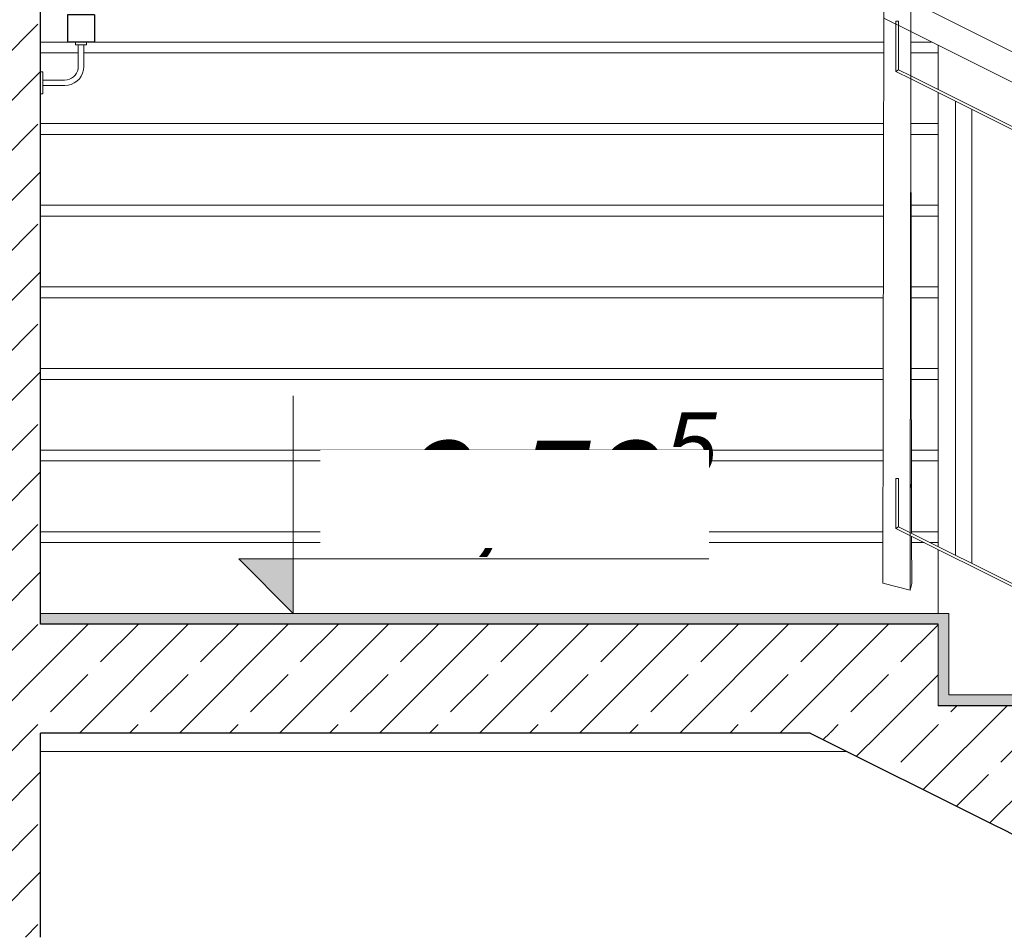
# Model space of a CAD drawing. Header units: centimetres. Extents: x -1103 to 10505, y -997 to 1780.
# Tile 21 of 102: x 1773 to 1954, y 1 to 169. Entities that reach past the tile are written whole.
import ezdxf

# ---------------------------------------------------------------- set-up
doc = ezdxf.new("R2010")
doc.units = ezdxf.units.CM
doc.header["$LTSCALE"] = 0.1
doc.header["$MEASUREMENT"] = 0
doc.linetypes.add('Wipeout_Contour', pattern=[1000, 0, -1000])
for name, color, linetype in [('2_barierki.K_IR', 7, 'Continuous'), ('2_schody.K_IR', 7, 'Continuous'), ('2_stropy.ISTN', 7, 'Continuous'), ('2_ściany podporowe.K_IR', 7, 'Continuous'), ('5_wymiary.K_IR', 7, 'Continuous')]:
    doc.layers.add(name, color=color, linetype=linetype)
doc.styles.add('GENERATED_STYLE_3', font='txt')
pattern_1 = [(45, (0, 0), (-9.19239, 9.19239), []), (45, (-4.596, 4.596), (-9.19239, 9.19239), [9.75, -3.25])]

# ---------------------------------------------------------------- blocks, each defined once
blk = doc.blocks.new('ElemPrzekroju_74_1')
at = {"layer": '2_stropy.ISTN', "linetype": 'Continuous', "lineweight": 0, "true_color": 0x000000}
blk.add_hatch(color=18, dxfattribs=at).paths.add_polyline_path([(1941.85, 59.5), (1776.85, 59.5), (1776.85, 57.5), (1941.85, 57.5)])
at = {"layer": '2_stropy.ISTN', "color": 7, "linetype": 'Continuous', "lineweight": 15}
blk.add_line((1941.85, 59.5), (1776.85, 59.5), dxfattribs=at)
at = {"color": 254, "linetype": 'Wipeout_Contour', "lineweight": 0, "ltscale": 7439.948055}
blk.add_wipeout([(1776.85, 57.5), (1776.85, 37.5), (1941.85, 37.5), (1941.85, 57.5)], dxfattribs=at).dxf.layer = '2_stropy.ISTN'
at = {"layer": '2_stropy.ISTN', "linetype": 'Continuous', "lineweight": 0, "true_color": 0x000000}
h = blk.add_hatch(dxfattribs=at)
h.set_pattern_fill('Beton_zbrojony_0001', color=18, style=0, pattern_type=2)
h.set_pattern_definition(pattern_1)
h.paths.add_polyline_path([(1776.85, 57.5), (1776.85, 37.5), (1941.85, 37.5), (1941.85, 57.5)])
at = {"layer": '2_stropy.ISTN', "color": 7, "linetype": 'Continuous', "lineweight": 30}
for p, q in [((1941.85, 57.5), (1776.85, 57.5)), ((1918.32, 37.5), (1776.85, 37.5))]:
    blk.add_line(p, q, dxfattribs=at)
at = {"layer": '2_stropy.ISTN', "color": 7, "linetype": 'Continuous', "lineweight": 0}
blk.add_line((1941.85, 42.52), (1941.85, 42.5), dxfattribs=at)
blk = doc.blocks.new('ElemPrzekroju_92_1')
at = {"layer": '2_schody.K_IR', "linetype": 'Continuous', "lineweight": 0, "true_color": 0x000000}
blk.add_hatch(color=18, dxfattribs=at).paths.add_polyline_path([(1973.85, 42.52), (1973.85, 44.52), (1941.85, 44.52), (1941.85, 42.52)])
at = {"layer": '2_schody.K_IR', "color": 7, "linetype": 'Continuous', "lineweight": 15}
for p, q in [((1941.85, 44.52), (1941.85, 42.52)), ((1973.85, 44.52), (1943.85, 44.52)), ((1973.85, 44.52), (1973.85, 42.52)), ((1971.85, 42.52), (1941.85, 42.52))]:
    blk.add_line(p, q, dxfattribs=at)
blk = doc.blocks.new('ElemPrzekroju_93_1')
at = {"color": 254, "linetype": 'Wipeout_Contour', "lineweight": 0, "ltscale": 57447.285985}
blk.add_wipeout([(1941.85, 37.5), (1918.32, 37.5), (1952.08, 20.64), (1953.85, 19.75), (1955.63, 18.87), (1962.08, 15.64), (1963.85, 14.76), (1965.63, 13.87), (1972.08, 10.65), (1973.85, 9.76), (1975.63, 8.88), (1982.08, 5.65), (1983.85, 4.77), (1985.63, 3.88), (1992.08, 0.66), (1993.85, -0.23), (1995.63, -1.11), (2002.08, -4.34), (2003.85, -5.22), (2005.18, -5.89), (2006.85, -6.72), (2006.85, -22.44), (2031.85, -22.44), (2031.85, 12.55), (2001.85, 12.55), (2001.85, 27.53), (1971.85, 27.53), (1971.85, 42.5), (1941.85, 42.5)], dxfattribs=at).dxf.layer = '2_schody.K_IR'
at = {"layer": '2_schody.K_IR', "linetype": 'Continuous', "lineweight": 0, "true_color": 0x000000}
h = blk.add_hatch(dxfattribs=at)
h.set_pattern_fill('Beton_zbrojony_0001', color=18, style=0, pattern_type=2)
h.set_pattern_definition(pattern_1)
h.paths.add_polyline_path([(1941.85, 37.5), (1918.32, 37.5), (1952.08, 20.64), (1953.85, 19.75), (1955.63, 18.87), (1962.08, 15.64), (1963.85, 14.76), (1965.63, 13.87), (1972.08, 10.65), (1973.85, 9.76), (1975.63, 8.88), (1982.08, 5.65), (1983.85, 4.77), (1985.63, 3.88), (1992.08, 0.66), (1993.85, -0.23), (1995.63, -1.11), (2002.08, -4.34), (2003.85, -5.22), (2005.18, -5.89), (2006.85, -6.72), (2006.85, -22.44), (2031.85, -22.44), (2031.85, 12.55), (2001.85, 12.55), (2001.85, 27.53), (1971.85, 27.53), (1971.85, 42.5), (1941.85, 42.5)])
at = {"layer": '2_schody.K_IR', "color": 7, "linetype": 'Continuous', "lineweight": 30}
for p, q in [((1971.85, 42.5), (1941.85, 42.5)), ((2001.85, 27.53), (1971.85, 27.53)), ((2031.85, 12.55), (2001.85, 12.55)), ((2031.85, 12.55), (2031.85, -0.44)), ((2031.85, -0.44), (2031.85, -22.44)), ((2006.85, -6.72), (2006.85, -22.44))]:
    blk.add_line(p, q, dxfattribs=at)
at = {"layer": '2_schody.K_IR', "color": 7, "linetype": 'Continuous', "lineweight": 30, "flags": 128}
for points in [[(1971.85, 42.5), (1971.85, 29.53), (1971.85, 27.53)], [(1918.32, 37.5), (1952.08, 20.64), (1953.85, 19.75), (1955.63, 18.87), (1962.08, 15.64), (1963.85, 14.76), (1965.63, 13.87), (1972.08, 10.65), (1973.85, 9.76), (1975.63, 8.88), (1982.08, 5.65), (1983.85, 4.77), (1985.63, 3.88), (1992.08, 0.66), (1993.4, 0)], [(2001.85, 27.53), (2001.85, 14.54), (2001.85, 12.55)], [(1993.4, 0), (1993.85, -0.23), (1995.63, -1.11), (2002.08, -4.34), (2003.85, -5.22), (2005.18, -5.89), (2006.85, -6.72)]]:
    blk.add_lwpolyline(points, dxfattribs=at)
blk = doc.blocks.new('ElemPrzekroju_110_1')
at = {"color": 254, "linetype": 'Wipeout_Contour', "lineweight": 0, "ltscale": 7111.46561}
blk.add_wipeout([(1776.85, 337.5), (1746.85, 337.5), (1746.85, 0), (1776.85, 0)], dxfattribs=at).dxf.layer = '2_ściany podporowe.K_IR'
at = {"layer": '2_ściany podporowe.K_IR', "linetype": 'Continuous', "lineweight": 0, "true_color": 0x000000}
h = blk.add_hatch(dxfattribs=at)
h.set_pattern_fill('Beton_zbrojony_0001', color=18, style=0, pattern_type=2)
h.set_pattern_definition(pattern_1)
h.paths.add_polyline_path([(1776.85, 337.5), (1746.85, 337.5), (1746.85, 0), (1776.85, 0)])
at = {"layer": '2_ściany podporowe.K_IR', "color": 7, "linetype": 'Continuous', "lineweight": 30}
for p, q in [((1776.85, 337.5), (1776.85, 59.5)), ((1746.85, 322.5), (1746.85, 0)), ((1776.85, 59.5), (1776.85, 57.5)), ((1776.85, 37.5), (1776.85, 0))]:
    blk.add_line(p, q, dxfattribs=at)
blk = doc.blocks.new('ElemPrzekroju_179_1')
at = {"layer": '2_schody.K_IR', "color": 7, "linetype": 'Continuous', "lineweight": 15}
for p, q in [((1931.72, 74.5), (1776.85, 74.5)), ((1941.85, 74.5), (1936.99, 74.5)), ((1941.85, 72.5), (1941.85, 74.5))]:
    blk.add_line(p, q, dxfattribs=at)
blk = doc.blocks.new('ElemPrzekroju_180_1')
at = {"layer": '2_schody.K_IR', "color": 7, "linetype": 'Continuous', "lineweight": 15}
for p, q in [((1931.74, 89.5), (1776.85, 89.5)), ((1941.85, 89.5), (1936.97, 89.5)), ((1941.85, 87.5), (1941.85, 89.5))]:
    blk.add_line(p, q, dxfattribs=at)
blk = doc.blocks.new('ElemPrzekroju_181_1')
at = {"layer": '2_schody.K_IR', "color": 7, "linetype": 'Continuous', "lineweight": 15}
for p, q in [((1931.76, 104.5), (1776.85, 104.5)), ((1941.85, 104.5), (1936.94, 104.5)), ((1941.85, 102.5), (1941.85, 104.5))]:
    blk.add_line(p, q, dxfattribs=at)
blk = doc.blocks.new('ElemPrzekroju_182_1')
at = {"layer": '2_schody.K_IR', "color": 7, "linetype": 'Continuous', "lineweight": 15}
for p, q in [((1931.78, 119.5), (1776.85, 119.5)), ((1941.85, 119.5), (1936.92, 119.5)), ((1941.85, 117.5), (1941.85, 119.5))]:
    blk.add_line(p, q, dxfattribs=at)
blk = doc.blocks.new('ElemPrzekroju_183_1')
at = {"layer": '2_schody.K_IR', "color": 7, "linetype": 'Continuous', "lineweight": 15}
for p, q in [((1931.8, 134.5), (1776.85, 134.5)), ((1941.85, 134.5), (1936.9, 134.5)), ((1941.85, 132.5), (1941.85, 134.5))]:
    blk.add_line(p, q, dxfattribs=at)
blk = doc.blocks.new('ElemPrzekroju_184_1')
at = {"layer": '2_schody.K_IR', "color": 7, "linetype": 'Continuous', "lineweight": 15}
for p, q in [((1931.82, 149.5), (1776.85, 149.5)), ((1941.85, 149.5), (1936.88, 149.5)), ((1941.85, 147.5), (1941.85, 149.5))]:
    blk.add_line(p, q, dxfattribs=at)
blk = doc.blocks.new('ElemPrzekroju_185_1')
at = {"layer": '2_schody.K_IR', "color": 7, "linetype": 'Continuous', "lineweight": 15}
for p, q in [((1781.85, 164.5), (1776.85, 164.5)), ((1931.84, 164.5), (1786.85, 164.5)), ((1940.67, 164.5), (1936.86, 164.5)), ((1941.85, 162.5), (1941.85, 163.91))]:
    blk.add_line(p, q, dxfattribs=at)
blk = doc.blocks.new('ElemPrzekroju_189_1')
at = {"layer": '2_schody.K_IR', "color": 7, "linetype": 'Continuous', "lineweight": 15}
blk.add_line((1776.85, 34.14), (1925.05, 34.14), dxfattribs=at)
blk = doc.blocks.new('ElemPrzekroju_208_1')
at = {"layer": '2_schody.K_IR', "linetype": 'Continuous', "lineweight": 0, "true_color": 0x000000}
blk.add_hatch(color=18, dxfattribs=at).paths.add_polyline_path([(1943.85, 59.5), (1941.85, 59.5), (1941.85, 44.52), (1943.85, 44.52)])
at = {"layer": '2_schody.K_IR', "color": 7, "linetype": 'Continuous', "lineweight": 15}
for p, q in [((1943.85, 59.5), (1941.85, 59.5)), ((1943.85, 59.5), (1943.85, 44.52)), ((1941.85, 57.5), (1941.85, 44.52))]:
    blk.add_line(p, q, dxfattribs=at)
blk = doc.blocks.new('ElemPrzekroju_231_1')
at = {"layer": '2_schody.K_IR', "color": 7, "linetype": 'Continuous', "lineweight": 15}
for p, q in [((1776.85, 72.5), (1931.72, 72.5)), ((1936.99, 72.5), (1939.29, 72.5)), ((1940.41, 72.5), (1941.85, 72.5)), ((1941.85, 71.78), (1941.85, 72.5)), ((1941.85, 59.5), (1941.85, 71.22))]:
    blk.add_line(p, q, dxfattribs=at)
blk = doc.blocks.new('ElemPrzekroju_232_1')
at = {"layer": '2_schody.K_IR', "color": 7, "linetype": 'Continuous', "lineweight": 15}
for p, q in [((1776.85, 87.5), (1931.74, 87.5)), ((1936.97, 87.5), (1941.85, 87.5)), ((1941.85, 74.5), (1941.85, 87.5))]:
    blk.add_line(p, q, dxfattribs=at)
blk = doc.blocks.new('ElemPrzekroju_233_1')
at = {"layer": '2_schody.K_IR', "color": 7, "linetype": 'Continuous', "lineweight": 15}
for p, q in [((1776.85, 102.5), (1931.76, 102.5)), ((1936.95, 102.5), (1941.85, 102.5)), ((1941.85, 89.5), (1941.85, 102.5))]:
    blk.add_line(p, q, dxfattribs=at)
blk = doc.blocks.new('ElemPrzekroju_234_1')
at = {"layer": '2_schody.K_IR', "color": 7, "linetype": 'Continuous', "lineweight": 15}
for p, q in [((1776.85, 117.5), (1931.78, 117.5)), ((1936.93, 117.5), (1941.85, 117.5)), ((1941.85, 104.5), (1941.85, 117.5))]:
    blk.add_line(p, q, dxfattribs=at)
blk = doc.blocks.new('ElemPrzekroju_235_1')
at = {"layer": '2_schody.K_IR', "color": 7, "linetype": 'Continuous', "lineweight": 15}
for p, q in [((1776.85, 132.5), (1931.8, 132.5)), ((1936.91, 132.5), (1941.85, 132.5)), ((1941.85, 119.5), (1941.85, 132.5))]:
    blk.add_line(p, q, dxfattribs=at)
blk = doc.blocks.new('ElemPrzekroju_236_1')
at = {"layer": '2_schody.K_IR', "color": 7, "linetype": 'Continuous', "lineweight": 15}
for p, q in [((1776.85, 147.5), (1931.82, 147.5)), ((1936.89, 147.5), (1941.85, 147.5)), ((1941.85, 134.5), (1941.85, 147.5))]:
    blk.add_line(p, q, dxfattribs=at)
blk = doc.blocks.new('ElemPrzekroju_237_1')
at = {"layer": '2_schody.K_IR', "color": 7, "linetype": 'Continuous', "lineweight": 15}
for p, q in [((1776.85, 162.5), (1783.85, 162.5)), ((1784.85, 162.5), (1931.84, 162.5)), ((1936.86, 162.5), (1941.85, 162.5)), ((1941.85, 155.78), (1941.85, 162.5)), ((1941.85, 149.5), (1941.85, 155.22))]:
    blk.add_line(p, q, dxfattribs=at)
blk = doc.blocks.new('ElemPrzekroju_264_1')
at = {"layer": '2_barierki.K_IR', "color": 7, "linetype": 'Continuous', "lineweight": 0}
for p, q in [((2031.85, 124.55), (1936.85, 172)), ((1936.85, 166.41), (1931.85, 168.91)), ((2021.85, 123.95), (1936.85, 166.41)), ((2026.85, 121.46), (2021.85, 123.95)), ((2030.67, 119.55), (2031.85, 124.55)), ((2029.35, 120.2), (2026.85, 121.46)), ((2030.67, 119.55), (2029.35, 120.2))]:
    blk.add_line(p, q, dxfattribs=at)
blk = doc.blocks.new('ElemPrzekroju_265_1')
at = {"layer": '2_barierki.K_IR', "color": 7, "linetype": 'Continuous', "lineweight": 0}
for p, q in [((2021.85, 31.26), (1934.1, 75.09)), ((2021.85, 31.82), (1934.6, 75.4)), ((2026.85, 29.32), (2021.85, 31.82)), ((2026.85, 28.77), (2021.85, 31.26)), ((2029.35, 28.07), (2026.85, 29.32)), ((2029.35, 27.51), (2026.85, 28.77)), ((2031.96, 26.77), (2029.35, 28.07)), ((2031.74, 26.32), (2029.35, 27.51)), ((2031.74, 26.32), (2031.96, 26.77))]:
    blk.add_line(p, q, dxfattribs=at)
blk = doc.blocks.new('ElemPrzekroju_266_1')
at = {"layer": '2_barierki.K_IR', "color": 7, "linetype": 'Continuous', "lineweight": 0}
for p, q in [((1936.84, 158.29), (1934.6, 159.4)), ((1936.83, 157.73), (1934.1, 159.09)), ((2021.85, 115.26), (1936.83, 157.73)), ((2021.85, 115.82), (1936.84, 158.29)), ((2026.85, 113.32), (2021.85, 115.82)), ((2026.85, 112.77), (2021.85, 115.26)), ((2029.35, 112.07), (2026.85, 113.32)), ((2029.35, 111.51), (2026.85, 112.77)), ((2031.96, 110.77), (2029.35, 112.07)), ((2031.74, 110.32), (2029.35, 111.51)), ((2031.74, 110.32), (2031.96, 110.77))]:
    blk.add_line(p, q, dxfattribs=at)
blk = doc.blocks.new('ElemPrzekroju_324_1')
at = {"layer": '2_barierki.K_IR', "color": 7, "linetype": 'Continuous', "lineweight": 0}
for p, q in [((1783.81, 159.57), (1783.7, 159.15)), ((1783.85, 160.02), (1783.81, 159.57)), ((1784.8, 159.39), (1784.64, 158.8)), ((1784.85, 159.98), (1784.8, 159.39)), ((1777.35, 159), (1776.85, 159)), ((1777.35, 155), (1777.35, 159)), ((1781.33, 157.5), (1777.35, 157.5)), ((1781.79, 157.54), (1781.33, 157.5)), ((1782.21, 157.65), (1781.79, 157.54)), ((1782.6, 157.84), (1782.21, 157.65)), ((1782.96, 158.09), (1782.6, 157.84)), ((1783.27, 158.39), (1782.96, 158.09)), ((1783.52, 158.75), (1783.27, 158.39)), ((1783.7, 159.15), (1783.52, 158.75)), ((1784.04, 157.75), (1783.6, 157.32)), ((1784.39, 158.25), (1784.04, 157.75)), ((1784.64, 158.8), (1784.39, 158.25)), ((1781.37, 156.5), (1777.35, 156.5)), ((1781.96, 156.55), (1781.37, 156.5)), ((1782.55, 156.71), (1781.96, 156.55)), ((1783.1, 156.97), (1782.55, 156.71)), ((1783.6, 157.32), (1783.1, 156.97)), ((1777.35, 155), (1776.85, 155))]:
    blk.add_line(p, q, dxfattribs=at)
at = {"color": 254, "linetype": 'Wipeout_Contour', "lineweight": 0, "ltscale": 7168.609448}
blk.add_wipeout([(1786.85, 169.5), (1781.85, 169.5), (1781.85, 164.5), (1786.85, 164.5)], dxfattribs=at).dxf.layer = '2_barierki.K_IR'
at = {"layer": '2_barierki.K_IR', "linetype": 'Continuous', "lineweight": 0, "true_color": 0x000000}
h = blk.add_hatch(dxfattribs=at)
h.set_pattern_fill('Stal_0001', color=18, style=0, pattern_type=2)
h.set_pattern_definition([(45, (0, 0), (-15.9099, 15.9099), []), (45, (-5.303, 5.303), (-15.9099, 15.9099), [])])
h.paths.add_polyline_path([(1786.85, 169.5), (1781.85, 169.5), (1781.85, 164.5), (1786.85, 164.5)])
at = {"layer": '2_barierki.K_IR', "color": 7, "linetype": 'Continuous', "lineweight": 30}
for p, q in [((1781.85, 169.5), (1781.85, 164.5)), ((1786.85, 169.5), (1781.85, 169.5)), ((1786.85, 169.5), (1786.85, 164.5)), ((1786.85, 164.5), (1781.85, 164.5))]:
    blk.add_line(p, q, dxfattribs=at)
at = {"layer": '2_barierki.K_IR', "color": 7, "linetype": 'Continuous', "lineweight": 0}
for p, q in [((1783.35, 164), (1783.35, 164.5)), ((1783.35, 164), (1785.35, 164)), ((1783.85, 164), (1783.85, 160.02)), ((1784.85, 164), (1784.85, 159.98)), ((1785.35, 164), (1785.35, 164.5))]:
    blk.add_line(p, q, dxfattribs=at)
blk = doc.blocks.new('ElemPrzekroju_556_1')
at = {"layer": '2_barierki.K_IR', "color": 7, "linetype": 'Continuous', "lineweight": 0}
for p, q in [((1936.85, 82.9), (1936.85, 83.25)), ((1936.85, 82.9), (1936.81, 82.9)), ((1936.85, 82.6), (1936.84, 82.6)), ((1936.85, 82.9), (1936.85, 82.6))]:
    blk.add_line(p, q, dxfattribs=at)
blk = doc.blocks.new('ElemPrzekroju_567_1')
at = {"layer": '2_barierki.K_IR', "color": 7, "linetype": 'Continuous', "lineweight": 0}
for p, q in [((1945.07, 70.17), (1945.07, 153.61)), ((1948.07, 68.67), (1948.07, 152.12))]:
    blk.add_line(p, q, dxfattribs=at)
blk = doc.blocks.new('ElemPrzekroju_573_1')
at = {"layer": '2_barierki.K_IR', "color": 7, "linetype": 'Continuous', "lineweight": 0}
for p, q in [((1931.71, 65.04), (1931.85, 171.25)), ((1931.85, 171.25), (1936.85, 171.25)), ((1936.85, 166.41), (1936.85, 171.25)), ((1936.84, 158.29), (1936.85, 166.41)), ((1936.87, 158.27), (1936.86, 166.41)), ((1936.72, 74.34), (1936.83, 157.73)), ((1936.83, 157.73), (1936.84, 158.29)), ((1936.99, 74.21), (1936.87, 157.71)), ((1936.72, 73.78), (1936.72, 74.34)), ((1936.71, 63.79), (1936.72, 73.78)), ((1937, 64.96), (1936.99, 73.65)), ((1931.71, 65.04), (1936.71, 63.79)), ((1936.71, 63.79), (1937, 64.96))]:
    blk.add_line(p, q, dxfattribs=at)
blk = doc.blocks.new('ElemPrzekroju_574_1')
at = {"layer": '2_barierki.K_IR', "color": 7, "linetype": 'Continuous', "lineweight": 0}
for p, q in [((1934.1, 75.09), (1934.1, 84.3)), ((1934.1, 84.3), (1934.6, 84.3)), ((1934.6, 75.4), (1934.6, 84.3)), ((1934.1, 75.09), (1934.6, 75.4))]:
    blk.add_line(p, q, dxfattribs=at)
blk = doc.blocks.new('ElemPrzekroju_575_1')
at = {"layer": '2_barierki.K_IR', "color": 7, "linetype": 'Continuous', "lineweight": 0}
for p, q in [((1934.1, 159.09), (1934.1, 168.3)), ((1934.1, 168.3), (1934.6, 168.3)), ((1934.6, 159.4), (1934.6, 168.3)), ((1934.1, 159.09), (1934.6, 159.4))]:
    blk.add_line(p, q, dxfattribs=at)
blk = doc.blocks.new('Wymiary_4_1', base_point=(1823.34, 59.5))
at = {"layer": '5_wymiary.K_IR', "linetype": 'Continuous', "lineweight": 0}
blk.add_hatch(color=1, dxfattribs=at).paths.add_polyline_path([(1823.34, 59.5), (1823.34, 69.5), (1813.34, 69.5)])
at = {"layer": '5_wymiary.K_IR', "color": 1, "linetype": 'Continuous', "lineweight": 0}
for p, q in [((1823.34, 59.5), (1823.34, 99.5)), ((1823.34, 59.5), (1813.34, 69.5)), ((1813.34, 69.5), (1823.34, 69.5)), ((1823.34, 69.5), (1899.73, 69.5)), ((1823.34, 59.5), (1815.84, 59.5)), ((1823.34, 59.5), (1830.84, 59.5))]:
    blk.add_line(p, q, dxfattribs=at)
at = {"layer": '5_wymiary.K_IR', "color": 1, "lineweight": 0, "insert": (1828.34, 67.95), "char_height": 18, "attachment_point": 7, "style": 'GENERATED_STYLE_3'}
blk.add_mtext('\\A1;{\\pql;\\fArial|b0|i1|c238|p38;+0,59\\fArial|b0|i1|c238|p38;\\A1{\\H.66x;\\S5^  ;}}', dxfattribs=at)
at = {"color": 254, "linetype": 'Wipeout_Contour', "lineweight": 0, "ltscale": 7463.167528}
blk.add_wipeout([(1828.34, 71.5), (1899.73, 71.5), (1899.73, 89.5), (1828.34, 89.5)], dxfattribs=at).dxf.layer = '5_wymiary.K_IR'
blk = doc.blocks.new('Etykieta_1_1', base_point=(1583.14, 184.49))
at = {"layer": '5_wymiary.K_IR', "color": 7, "lineweight": 13, "insert": (1627.71, 155.5), "char_height": 20, "attachment_point": 1, "rotation": 89.996, "style": 'GENERATED_STYLE_3'}
blk.add_mtext('\\A1;{\\pql;\\pt0,10600;\\fArial|b0|i1|c238|p38;SF1 \\fArial|b0|i1|c238|p38;\\A1{\\H.66x;\\S^  ;}\\fArial|b0|i1|c238|p38;\\fArial|b0|i1|c238|p38;\\A1{\\H.66x;\\S^  ;}\\fArial|b0|i1|c238|p38;\\fArial|b0|i1|c238|p38;\\fArial|b0|i1|c238|p38;\\fArial|b0|i1|c238|p38;\\fArial|b0|i1|c238|p38;\\fArial|b0|i1|c238|p38;\\fArial|b0|i1|c238|p38;\\fArial|b0|i1|c238|p38;\\fArial|b0|i1|c238|p38;\\fArial|b0|i1|c238|p38;\\fArial|b0|i1|c238|p38;\\fArial|b0|i1|c238|p38;\\fArial|b0|i1|c238|p38;\\fArial|b0|i1|c238|p38;\\fArial|b0|i1|c238|p38;\\fArial|b0|i1|c238|p38;\\fArial|b0|i1|c238|p38;\\fArial|b0|i1|c238|p38;\\fArial|b0|i1|c238|p38;\\fArial|b0|i1|c238|p38;\\fArial|b0|i1|c238|p38;\\fArial|b0|i1|c238|p38;\\fArial|b0|i1|c238|p38;\\fArial|b0|i1|c238|p38;\\fArial|b0|i1|c238|p38;\\fArial|b0|i1|c238|p38;\\fArial|b0|i1|c238|p38;\\fArial|b0|i1|c238|p38;\\fArial|b0|i1|c238|p38;\\fArial|b0|i1|c238|p38;\\fArial|b0|i1|c238|p38;\\fArial|b0|i1|c238|p38;\\fArial|b0|i1|c238|p38;\\fArial|b0|i1|c238|p38;\\fArial|b0|i1|c238|p38;\\fArial|b0|i1|c238|p38;\\fArial|b0|i1|c238|p38;\\fArial|b0|i1|c238|p38;\\fArial|b0|i1|c238|p38;\\fArial|b0|i1|c238|p38;\\fArial|b0|i1|c238|p38;\\fArial|b0|i1|c238|p38;\\fArial|b0|i1|c238|p38;\\fArial|b0|i1|c238|p38;}', dxfattribs=at)

msp = doc.modelspace()

# ---------------------------------------------------------------- block references
at = {"layer": '2_barierki.K_IR', "lineweight": 0}
for name in ['ElemPrzekroju_264_1', 'ElemPrzekroju_573_1', 'ElemPrzekroju_575_1', 'ElemPrzekroju_266_1', 'ElemPrzekroju_567_1', 'ElemPrzekroju_574_1', 'ElemPrzekroju_556_1']:
    msp.add_blockref(name, (0, 0), dxfattribs=at)
at = {"layer": '2_stropy.ISTN', "lineweight": 0}
msp.add_blockref('ElemPrzekroju_74_1', (0, 0), dxfattribs=at)

# ---------------------------------------------------------------- next in the draw order: block references
at = {"layer": '2_schody.K_IR', "lineweight": 0}
for name in ['ElemPrzekroju_208_1', 'ElemPrzekroju_92_1']:
    msp.add_blockref(name, (0, 0), dxfattribs=at)
at = {"layer": '2_ściany podporowe.K_IR', "lineweight": 0}
msp.add_blockref('ElemPrzekroju_110_1', (0, 0), dxfattribs=at)

# ---------------------------------------------------------------- next in the draw order: block references
at = {"layer": '2_schody.K_IR', "lineweight": 0}
for name in ['ElemPrzekroju_185_1', 'ElemPrzekroju_237_1', 'ElemPrzekroju_184_1', 'ElemPrzekroju_236_1', 'ElemPrzekroju_183_1', 'ElemPrzekroju_235_1', 'ElemPrzekroju_182_1', 'ElemPrzekroju_234_1', 'ElemPrzekroju_181_1', 'ElemPrzekroju_233_1', 'ElemPrzekroju_180_1', 'ElemPrzekroju_232_1', 'ElemPrzekroju_179_1', 'ElemPrzekroju_231_1', 'ElemPrzekroju_93_1']:
    msp.add_blockref(name, (0, 0), dxfattribs=at)

# ---------------------------------------------------------------- next in the draw order: block references
at = {"layer": '2_barierki.K_IR', "lineweight": 0}
for name in ['ElemPrzekroju_324_1', 'ElemPrzekroju_265_1']:
    msp.add_blockref(name, (0, 0), dxfattribs=at)
at = {"layer": '2_schody.K_IR', "lineweight": 0}
msp.add_blockref('ElemPrzekroju_189_1', (0, 0), dxfattribs=at)

# ---------------------------------------------------------------- next in the draw order: block references
at = {"layer": '5_wymiary.K_IR', "color": 7, "linetype": 'Continuous', "lineweight": 13}
msp.add_blockref('Etykieta_1_1', (1583.14, 184.49), dxfattribs=at)
at = {"layer": '5_wymiary.K_IR', "color": 1, "linetype": 'Continuous', "lineweight": 0}
msp.add_blockref('Wymiary_4_1', (1823.34, 59.5), dxfattribs=at)

doc.saveas('drawing.dxf')
